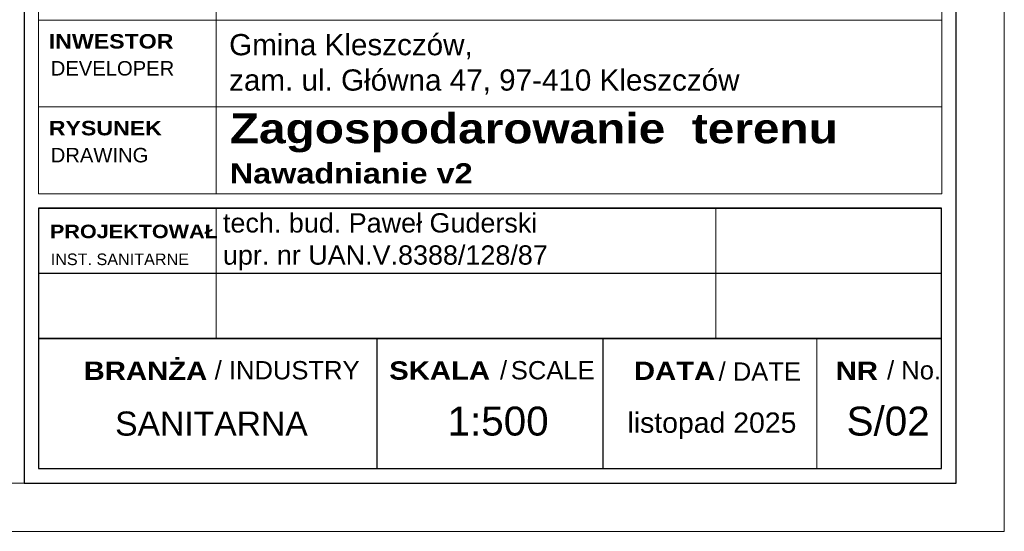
# Model space of a CAD drawing. Header units: metres. Extents: x -0.21 to 0.92, y -0.3 to 0.33.
# Tile 12 of 18: x 0.5429 to 0.645, y -0.296 to -0.243. Entities that reach past the tile are written whole.
import ezdxf

# ---------------------------------------------------------------- set-up
doc = ezdxf.new("R2010")
doc.units = ezdxf.units.M
doc.header["$LTSCALE"] = 0.0127
for name, color, linetype in [('_0', 7, 'Continuous'), ('A_opisy_ramka', 7, 'Continuous'), ('A_ramka', 7, 'Continuous'), ('Design Layer-1', 7, 'Continuous')]:
    doc.layers.add(name, color=color, linetype=linetype)
doc.styles.add('Arial', font='arial.ttf')
doc.styles.add('Arial Black (bold)', font='ariblk.ttf')
doc.styles.add('GENERATED_STYLE_2', font='arial.ttf')
doc.styles.add('GENERATED_STYLE_6', font='txt')

# ---------------------------------------------------------------- blocks, each defined once
blk = doc.blocks.new('A$C39696395')
at = {"color": 7, "linetype": 'Continuous', "lineweight": 13, "transparency": 33554687}
blk.add_line((184.2, 0), (184.2, 270), dxfattribs=at)
at = {"color": 7, "linetype": 'Continuous', "lineweight": 18, "transparency": 33554687, "flags": 128}
for points in [[(0, 180), (936.7, 180), (936.7, 270), (0, 270)], [(0, 90), (936.7, 90), (936.7, 180), (0, 180)], [(0, 0), (936.7, 0), (936.7, 90), (0, 90)]]:
    blk.add_lwpolyline(points, close=True, dxfattribs=at)
at = {"color": 7, "transparency": 33554687, "char_height": 15, "attachment_point": 7, "line_spacing_factor": 1.004016}
for s, insert, style in [('ADRES', (10.6, 240.3), 'Arial Black (bold)'), ('ADDRESS', (12.6, 212.3), 'Arial'), ('INWESTOR', (10.6, 150.3), 'Arial Black (bold)'), ('DEVELOPER', (12.6, 122.3), 'Arial'), ('RYSUNEK', (10.6, 60.3), 'Arial Black (bold)'), ('DRAWING', (12.6, 32.3), 'Arial')]:
    blk.add_mtext(s, dxfattribs=dict(at, insert=insert, style=style))

msp = doc.modelspace()

# ---------------------------------------------------------------- linework, layer by layer
at = {"layer": 'A_ramka', "linetype": 'Continuous', "lineweight": 13}
for p, q in [((0.56326, -0.276), (0.56326, -0.2625)), ((0.56326, -0.2625), (0.56326, -0.2625)), ((0.61511, -0.276), (0.61511, -0.2625)), ((0.61511, -0.2625), (0.61511, -0.2625)), ((0.54484, -0.276), (0.63853, -0.276)), ((0.6256, -0.2895), (0.6256, -0.276))]:
    msp.add_line(p, q, dxfattribs=at)
at = {"layer": 'A_ramka'}
for p, q in [((0.54484, -0.26925), (0.63853, -0.26925)), ((0.54484, -0.26925), (0.63853, -0.26925)), ((0.57997, -0.2895), (0.57997, -0.276)), ((0.6034, -0.2895), (0.6034, -0.276))]:
    msp.add_line(p, q, dxfattribs=at)
msp.add_lwpolyline([(0.64003, -0.20411), (0.54334, -0.20411), (0.54334, -0.261), (0.54334, -0.261), (0.54334, -0.291), (0.64003, -0.291), (0.64003, -0.20411)], dxfattribs=at)
for points in [[(0.54484, -0.276), (0.63853, -0.276), (0.63853, -0.2625), (0.54484, -0.2625)], [(0.54484, -0.2625), (0.63853, -0.2625), (0.63853, -0.2625), (0.54484, -0.2625)], [(0.54484, -0.2895), (0.63853, -0.2895), (0.63853, -0.276), (0.54484, -0.276)]]:
    msp.add_lwpolyline(points, close=True, dxfattribs=at)
at = {"layer": 'Design Layer-1', "color": 7, "linetype": 'Continuous', "lineweight": 5, "transparency": 33554687, "flags": 128}
msp.add_lwpolyline([(0.22491, 0.29817), (0.22491, -0.29601), (0.64503, -0.29601), (0.64503, 0.29817), (0.22491, 0.29817)], dxfattribs=at)
at = {"layer": 'Design Layer-1', "color": 7, "linetype": 'Continuous', "lineweight": 18, "transparency": 33554687, "flags": 128}
msp.add_lwpolyline([(0.22991, 0.29317), (0.22991, -0.291), (0.64003, -0.291), (0.64003, 0.29317)], close=True, dxfattribs=at)

# ---------------------------------------------------------------- block references
at = {"layer": 'A_ramka', "xscale": 0.0001000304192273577, "yscale": 0.0001000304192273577, "zscale": 0.0001000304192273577}
msp.add_blockref('A$C39696395', (0.54484, -0.261), dxfattribs=at)

# ---------------------------------------------------------------- texts
at = {"layer": '_0', "insert": (0.5489, -0.28612), "char_height": 0.0025, "attachment_point": 7, "style": 'GENERATED_STYLE_2'}
msp.add_mtext('{\\fArial|b0|i0|c238|p34;    SANITARNA}', dxfattribs=at)
at = {"layer": '_0', "linetype": 'Continuous', "lineweight": 13, "insert": (0.6043, -0.28643), "char_height": 0.0021092, "attachment_point": 7, "style": 'GENERATED_STYLE_2'}
msp.add_mtext('{\\fArial|b0|i0|c238|p34;  listopad 2025}', dxfattribs=at)
at = {"layer": 'A_opisy_ramka', "linetype": 'Continuous', "lineweight": 13, "attachment_point": 7}
for s, insert, char_height, style in [('{\\fArial|b0|i0|c238|p32;Gmina Kleszczów,\\Pzam. ul. Główna 47, 97-410 Kleszczów}', (0.56461, -0.25072), 0.0022, 'GENERATED_STYLE_6'), ('{\\fArial Black|b1|i0|c238|p34;Zagospodarowanie  terenu\\P\\H0.677213x;Nawadnianie v2}', (0.56468, -0.25997), 0.0031009, 'GENERATED_STYLE_6'), ('{\\fArial|b0|i0|c238|p34;tech. bud. Paweł Guderski\\Pupr\\fArial|b0|i0|c0|p34;. n\\fArial|b0|i0|c238|p34;r\\fArial|b0|i0|c0|p34; \\fArial|b0|i0|c238|p34;UAN.V.8388/128/87}', (0.56397, -0.26896), 0.002, 'GENERATED_STYLE_2'), ('{\\fArial Black|b1|i0|c238|p34;PROJEKTOWAŁ}', (0.54602, -0.26563), 0.0014004, 'GENERATED_STYLE_6'), ('{\\fArial|b0|i0|c238|p34;INST. SANITARNE }', (0.5461, -0.26842), 0.0012, 'GENERATED_STYLE_2'), ('/ INDUSTRY', (0.56311, -0.28028), 0.001899, 'GENERATED_STYLE_2'), ('{/ DATE}', (0.61539, -0.28042), 0.001899, 'GENERATED_STYLE_2'), ('/ No.', (0.63287, -0.28028), 0.001899, 'GENERATED_STYLE_2'), ('{\\fArial Black|b1|i0|c238|p34;BRANŻA}', (0.54952, -0.28031), 0.0018988, 'GENERATED_STYLE_6'), ('{\\fArial Black|b1|i0|c238|p34;SKALA}', (0.58122, -0.28031), 0.0018988, 'GENERATED_STYLE_6'), ('/{\\H0.5268x; }SCALE', (0.59271, -0.28028), 0.0018988, 'GENERATED_STYLE_2'), ('{\\fArial Black|b1|i0|c0|p34;DATA}', (0.60661, -0.28031), 0.0018988, 'GENERATED_STYLE_6'), ('{\\fArial Black|b1|i0|c238|p34;NR}', (0.62754, -0.28031), 0.0018988, 'GENERATED_STYLE_6'), ('{\\fArial|b0|i0|c238|p34;S/02}', (0.62867, -0.28612), 0.0030009, 'GENERATED_STYLE_2'), ('{\\fArial|b0|i0|c238|p34;1:500}', (0.58727, -0.28612), 0.0030009, 'GENERATED_STYLE_2')]:
    msp.add_mtext(s, dxfattribs=dict(at, insert=insert, char_height=char_height, style=style))

doc.saveas('drawing.dxf')
